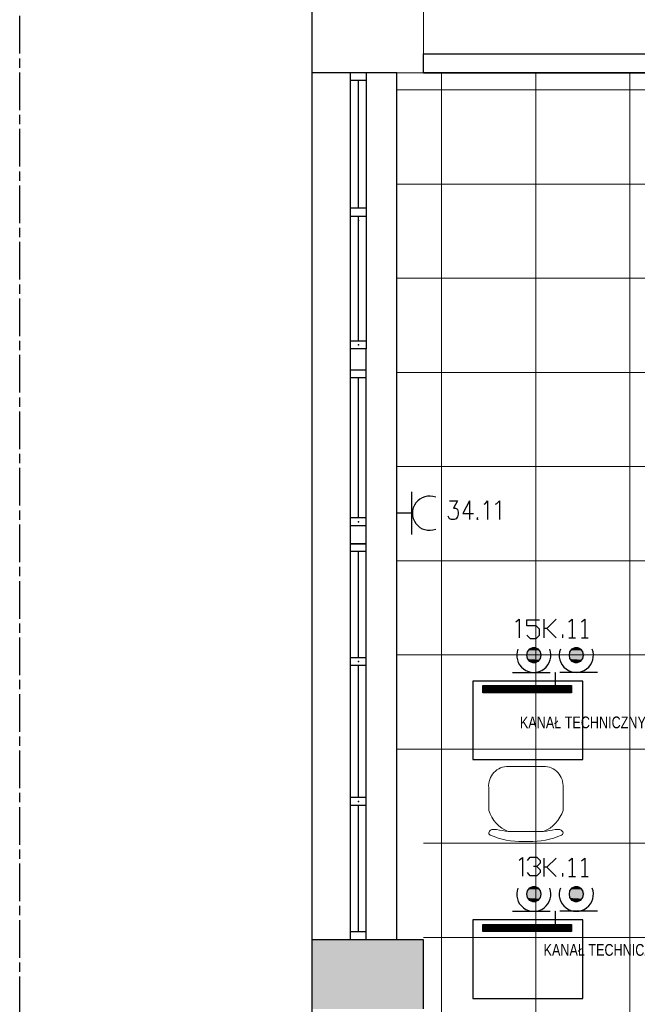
# Model space of a CAD drawing. Header units: millimetres. Extents: x 282377 to 1404227, y -783705 to 1038705.
# Tile 64 of 243: x 375287 to 375681, y 8398 to 9025. Entities that reach past the tile are written whole.
import ezdxf

# ---------------------------------------------------------------- set-up
doc = ezdxf.new("R2010")
doc.units = ezdxf.units.MM
doc.linetypes.add('ACAD_ISO08W100', pattern=[36, 24, -3, 6, -3])
doc.layers.add('!!ELEKTRYKA', color=7, linetype='Continuous')
doc.layers.add('PG_WYPOSAŻENIE', color=9, linetype='Continuous', lineweight=18)
doc.styles.add('BIKTC', font='bikromsw.shx', dxfattribs={"width": 0.8})

# ---------------------------------------------------------------- blocks, each defined once
blk = doc.blocks.new('A$C6e56510e')
at = {"layer": 'PG_WYPOSAŻENIE', "color": 251, "true_color": 0x636466}
for p, q in [((258.9, 478.7), (225.2, 478.7)), ((354.5, 415.7), (129.6, 415.7)), ((5.2, 281.4), (5.2, 134.3)), ((478.9, 281.4), (478.9, 134.3)), ((355.6, 0), (130.8, 0))]:
    blk.add_line(p, q, dxfattribs=at)
for centre, radius, start, end in [((207.7, 5.5), 473.4, 87.87828, 114.11464), ((276.5, 5.5), 473.4, 65.88536, 92.12172), ((215.6, 211.3), 221.7, 112.80256, 161.57321), ((268.6, 211.3), 221.7, 18.42679, 67.19744), ((128.9, 124.1), 124.1, 175.27866, 270.87473), ((355.2, 124.1), 124.1, 269.12527, 4.72134)]:
    blk.add_arc(centre, radius, start, end, dxfattribs=at)
for points in [[(129.6, 415.7), (54.5, 403.3), (16.4, 407.4), (6, 429.9), (14.2, 437.7)], [(354.5, 415.7), (429.6, 403.3), (467.7, 407.4), (478.1, 429.9), (469.9, 437.7)]]:
    blk.add_spline(points, degree=3, dxfattribs=at)

msp = doc.modelspace()

# ---------------------------------------------------------------- hatches: boundary and pattern name
at = {"layer": '!!ELEKTRYKA', "ltscale": 10}
h = msp.add_hatch(dxfattribs=at)
h.set_pattern_fill('ANSI31', color=252, scale=0.1)
h.set_pattern_definition([(45, (340051.29854, 6595.35128), (-0.224506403, 0.224506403), [])])
h.paths.add_polyline_path([(375639.03, 8596.09), (375639.03, 8600.59), (375582.49, 8600.59), (375582.49, 8596.09)])
h = msp.add_hatch(dxfattribs=at)
h.set_pattern_fill('ANSI31', color=252, scale=0.1)
h.set_pattern_definition([(45, (340051.29854, 6443.1136), (-0.224506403, 0.224506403), [])])
h.paths.add_polyline_path([(375639.03, 8443.85), (375639.03, 8448.35), (375582.49, 8448.35), (375582.49, 8443.85)])
at = {"layer": '!!ELEKTRYKA'}
h = msp.add_hatch(color=252, dxfattribs=at)
h.dxf.hatch_style = 1
h.paths.add_polyline_path([(375544.73, 8394.62), (375544.73, 8438.62), (375473.73, 8438.62), (375473.73, 8394.62)])

# ---------------------------------------------------------------- linework, layer by layer
at = {"layer": '!!ELEKTRYKA', "color": 252}
for p, q in [((375473.73, 7478.12), (375473.73, 9640.62)), ((375527.73, 8991.12), (375473.73, 8991.12)), ((375508.23, 8991.12), (375498.23, 8991.12)), ((375498.23, 8815.12), (375498.23, 8991.12)), ((375508.23, 8991.12), (375508.23, 8815.12)), ((375527.73, 8815.12), (375527.73, 8991.12)), ((375508.23, 8986.12), (375498.23, 8986.12)), ((375503.23, 8904.74), (375503.23, 8986.12)), ((375527.73, 8862.99), (375527.73, 8922.99)), ((375508.23, 8904.74), (375498.23, 8904.74)), ((375508.23, 8899.49), (375498.23, 8899.49)), ((375503.23, 8820.12), (375503.23, 8899.49)), ((375508.23, 8820.12), (375498.23, 8820.12)), ((375498.23, 8438.62), (375498.23, 8815.12)), ((375508.23, 8815.12), (375498.23, 8815.12)), ((375508.23, 8815.12), (375498.23, 8815.12)), ((375508.23, 8438.62), (375508.23, 8815.12)), ((375527.73, 8438.62), (375527.73, 8815.12)), ((375508.23, 8801.62), (375498.23, 8801.62)), ((375508.23, 8796.62), (375498.23, 8796.62)), ((375503.23, 8707.49), (375503.23, 8796.62)), ((375508.23, 8707.49), (375498.23, 8707.49)), ((375508.23, 8707.49), (375498.23, 8707.49)), ((375508.23, 8702.49), (375498.23, 8702.49)), ((375508.23, 8702.49), (375498.23, 8702.49)), ((375508.23, 8702.49), (375498.23, 8702.49)), ((375498.23, 8690.99), (375508.23, 8690.99)), ((375508.23, 8690.99), (375498.23, 8690.99)), ((375508.23, 8685.99), (375498.23, 8685.99)), ((375503.23, 8618.37), (375503.23, 8685.99)), ((375508.23, 8618.37), (375498.23, 8618.37)), ((375508.23, 8613.37), (375498.23, 8613.37)), ((375503.23, 8529.24), (375503.23, 8613.37)), ((375508.23, 8529.24), (375498.23, 8529.24)), ((375508.23, 8524.24), (375498.23, 8524.24)), ((375503.23, 8443.62), (375503.23, 8524.24)), ((375544.73, 8438.62), (375473.73, 8438.62)), ((375508.23, 8443.62), (375498.23, 8443.62)), ((375508.23, 8438.62), (375498.23, 8438.62)), ((375544.73, 8394.62), (375544.73, 8438.62))]:
    msp.add_line(p, q, dxfattribs=at)
at = {"layer": '!!ELEKTRYKA', "color": 252, "lineweight": 20}
for q in [(375544.73, 9038.62), (375527.73, 8991.12)]:
    msp.add_line((375544.73, 8991.12), q, dxfattribs=at)
at = {"layer": '!!ELEKTRYKA', "color": 252, "ltscale": 100}
for p, q in [((375544.73, 9003.12), (376075.32, 9003.12)), ((375544.73, 8991.12), (376075.49, 8991.12))]:
    msp.add_line(p, q, dxfattribs=at)
at = {"layer": '!!ELEKTRYKA', "color": 252, "lineweight": 15, "ltscale": 15}
for p, q in [((375556.23, 8991.12), (375556.23, 7840.12)), ((375616.23, 8991.12), (375616.23, 7840.12)), ((375676.23, 8991.12), (375676.23, 7840.12)), ((376076.13, 8980.12), (375527.73, 8980.12)), ((376124.95, 8920.12), (375527.73, 8920.12)), ((376124.95, 8860.12), (375527.73, 8860.12)), ((376300.23, 8800.12), (375527.73, 8800.12)), ((376300.23, 8740.12), (375527.73, 8740.12)), ((376300.23, 8680.12), (375527.73, 8680.12)), ((376300.23, 8620.12), (375527.73, 8620.12)), ((376300.23, 8560.12), (375527.73, 8560.12)), ((376300.23, 8500.12), (375544.73, 8500.12)), ((376300.23, 8440.12), (375544.73, 8440.12))]:
    msp.add_line(p, q, dxfattribs=at)
at = {"layer": '!!ELEKTRYKA', "color": 252, "ltscale": 10}
msp.add_line((375498.23, 8690.99), (375498.23, 8702.49), dxfattribs=at)
at = {"layer": '!!ELEKTRYKA', "color": 7, "linetype": 'ACAD_ISO08W100', "lineweight": -3}
msp.add_lwpolyline([(375287.44, 10471.13), (379117.44, 10471.13), (379117.44, 6411.25), (375287.44, 6411.25)], close=True, dxfattribs=at)
at = {"layer": '!!ELEKTRYKA', "color": 252, "ltscale": 100}
msp.add_lwpolyline([(375544.73, 9003.12), (376075.32, 9003.12), (376075.49, 8991.12), (375544.73, 8991.12)], close=True, dxfattribs=at)
at = {"layer": '!!ELEKTRYKA', "color": 202, "linetype": 'Continuous', "lineweight": -3, "true_color": 0xa500dd}
for points in [[(375537.25, 8696.88), (375537.25, 8723.97)], [(375537.25, 8710.43), (375527.51, 8710.43)]]:
    msp.add_lwpolyline(points, dxfattribs=at)
at = {"layer": '!!ELEKTRYKA', "color": 192, "linetype": 'ACAD_ISO08W100', "lineweight": -3, "true_color": 0x6d00dd}
for points in [[(375561.36, 8718.33), (375566.44, 8718.33), (375563.92, 8713.67), (375565.18, 8713.67), (375566.02, 8713.25), (375566.44, 8712.82), (375566.86, 8711.13), (375566.86, 8709.86), (375566.44, 8708.17), (375565.6, 8706.89), (375564.34, 8706.47), (375562.62, 8706.47), (375561.36, 8706.89), (375560.94, 8707.74), (375560.52, 8708.59)], [(375574.07, 8718.32), (375569.83, 8710.28), (375576.58, 8710.28)], [(375574.11, 8718.32), (375574.11, 8706.46)], [(375583.43, 8716.2), (375584.26, 8716.62), (375585.57, 8718.31), (375585.57, 8706.46)], [(375590.6, 8716.2), (375591.44, 8716.63), (375593.16, 8718.32), (375593.16, 8706.46)], [(375579.15, 8707.74), (375578.74, 8706.89), (375579.15, 8706.47), (375579.57, 8706.89)]]:
    msp.add_lwpolyline(points, dxfattribs=at)
at = {"layer": '!!ELEKTRYKA', "color": 94, "linetype": 'ACAD_ISO08W100', "lineweight": -3, "true_color": 0x009500}
for points in [[(375603.54, 8641.15), (375605.66, 8642.85), (375605.66, 8630.99)], [(375610.49, 8632.82), (375612.61, 8630.71), (375616.42, 8630.71), (375618.54, 8632.82), (375618.54, 8636.63), (375616.42, 8638.75), (375610.49, 8638.75), (375610.49, 8642.56), (375618.54, 8642.56)], [(375621.67, 8631.13), (375621.67, 8642.98)], [(375629.29, 8642.98), (375623.36, 8637.06), (375621.67, 8637.06)], [(375637.33, 8641.29), (375639.45, 8642.98), (375639.45, 8631.13)], [(375645.38, 8641.29), (375647.49, 8642.98), (375647.49, 8631.13)], [(375623.36, 8637.06), (375629.29, 8631.13)], [(375633.52, 8631.13), (375633.52, 8633.25)], [(375637.33, 8631.13), (375641.57, 8631.13)], [(375645.38, 8631.13), (375649.61, 8631.13)], [(375601.45, 8609.02), (375628.55, 8609.02), (375628.55, 8598.86)], [(375655.64, 8609.02), (375628.55, 8609.02)], [(375605.79, 8489.31), (375607.9, 8491.01), (375607.9, 8479.15)], [(375611.04, 8489.22), (375612.73, 8491.34), (375616.96, 8491.34), (375619.08, 8489.22), (375619.08, 8487.53), (375616.96, 8485.41), (375614.85, 8485.41)], [(375621.67, 8478.89), (375621.67, 8490.74)], [(375629.29, 8490.74), (375623.36, 8484.82), (375621.67, 8484.82)], [(375637.33, 8489.05), (375639.45, 8490.74), (375639.45, 8478.89)], [(375645.38, 8489.05), (375647.49, 8490.74), (375647.49, 8478.89)], [(375616.96, 8485.41), (375619.08, 8483.3), (375619.08, 8481.6), (375616.96, 8479.49), (375612.73, 8479.49), (375611.04, 8481.6)], [(375623.36, 8484.82), (375629.29, 8478.89)], [(375633.52, 8478.89), (375633.52, 8481.01)], [(375637.33, 8478.89), (375641.57, 8478.89)], [(375645.38, 8478.89), (375649.61, 8478.89)], [(375601.45, 8456.78), (375628.55, 8456.78), (375628.55, 8446.62)], [(375655.64, 8456.78), (375628.55, 8456.78)]]:
    msp.add_lwpolyline(points, dxfattribs=at)
for points in [[(375610.34, 8620.03), (375610.77, 8617.91), (375612.04, 8616.22), (375614.15, 8615.37), (375615.85, 8615.37), (375617.96, 8616.22), (375619.23, 8617.91), (375619.66, 8620.03), (375619.23, 8622.14), (375617.96, 8623.84), (375615.85, 8624.69), (375614.15, 8624.69), (375612.04, 8623.84), (375610.77, 8622.14)], [(375637.44, 8620.03), (375637.86, 8617.91), (375639.13, 8616.22), (375641.25, 8615.37), (375642.94, 8615.37), (375645.06, 8616.22), (375646.33, 8617.91), (375646.75, 8620.03), (375646.33, 8622.14), (375645.06, 8623.84), (375642.94, 8624.69), (375641.25, 8624.69), (375639.13, 8623.84), (375637.86, 8622.14)], [(375610.34, 8467.79), (375610.77, 8465.67), (375612.04, 8463.98), (375614.15, 8463.13), (375615.85, 8463.13), (375617.96, 8463.98), (375619.23, 8465.67), (375619.66, 8467.79), (375619.23, 8469.91), (375617.96, 8471.6), (375615.85, 8472.45), (375614.15, 8472.45), (375612.04, 8471.6), (375610.77, 8469.91)], [(375637.44, 8467.79), (375637.86, 8465.67), (375639.13, 8463.98), (375641.25, 8463.13), (375642.94, 8463.13), (375645.06, 8463.98), (375646.33, 8465.67), (375646.75, 8467.79), (375646.33, 8469.91), (375645.06, 8471.6), (375642.94, 8472.45), (375641.25, 8472.45), (375639.13, 8471.6), (375637.86, 8469.91)]]:
    msp.add_lwpolyline(points, close=True, dxfattribs=at)
at = {"layer": '!!ELEKTRYKA', "color": 252}
for points in [[(375646.23, 8553.52), (375646.23, 8603.52), (375576.23, 8603.52), (375576.23, 8553.52)], [(375646.23, 8401.28), (375646.23, 8451.28), (375576.23, 8451.28), (375576.23, 8401.28)]]:
    msp.add_lwpolyline(points, close=True, dxfattribs=at)
at = {"layer": '!!ELEKTRYKA', "color": 252, "ltscale": 10}
for points in [[(375582.49, 8600.59), (375639.03, 8600.59), (375639.03, 8596.09), (375582.49, 8596.09)], [(375582.49, 8448.35), (375639.03, 8448.35), (375639.03, 8443.85), (375582.49, 8443.85)]]:
    msp.add_lwpolyline(points, close=True, dxfattribs=at)
at = {"layer": '!!ELEKTRYKA', "color": 202, "linetype": 'Continuous', "lineweight": -3, "true_color": 0xa500dd}
msp.add_arc((375548.57, 8710.43), 10.89, 68.89486, 291.10514, dxfattribs=at)
at = {"layer": '!!ELEKTRYKA', "color": 94, "linetype": 'Continuous', "lineweight": -3, "true_color": 0x009500}
for centre in [(375615, 8619.92), (375642.09, 8619.92), (375615, 8467.68), (375642.09, 8467.68)]:
    msp.add_arc(centre, 10.89, 158.92251, 21.07749, dxfattribs=at)
at = {"layer": '!!ELEKTRYKA', "color": 252}
for p in [(375503.23, 8896.99), (375503.23, 8817.62), (375503.23, 8704.99), (375503.23, 8704.99), (375503.23, 8615.87), (375503.23, 8615.87), (375503.23, 8526.74), (375503.23, 8526.74)]:
    msp.add_point(p, dxfattribs=at)
at = {"layer": '!!ELEKTRYKA', "color": 94, "linetype": 'ACAD_ISO08W100', "lineweight": -3, "true_color": 0x009500}
for points in [[(375619.66, 8621.72), (375610.34, 8621.72), (375610.77, 8622.14)], [(375620.08, 8621.3), (375610.34, 8621.72), (375619.66, 8621.72)], [(375620.08, 8621.3), (375610.34, 8621.3), (375610.34, 8621.72)], [(375620.08, 8620.45), (375610.34, 8621.3), (375620.08, 8621.3)], [(375620.08, 8620.45), (375610.34, 8620.45), (375610.34, 8621.3)], [(375620.08, 8620.03), (375610.34, 8620.45), (375620.08, 8620.45)], [(375620.08, 8620.03), (375610.34, 8620.03), (375610.34, 8620.45)], [(375620.08, 8619.6), (375610.34, 8620.03), (375620.08, 8620.03)], [(375620.08, 8619.6), (375610.34, 8619.6), (375610.34, 8620.03)], [(375619.23, 8622.57), (375610.77, 8622.57), (375611.19, 8622.99)], [(375619.66, 8622.14), (375610.77, 8622.57), (375619.23, 8622.57)], [(375619.66, 8622.14), (375610.77, 8622.14), (375610.77, 8622.57)], [(375619.66, 8621.72), (375610.77, 8622.14), (375619.66, 8622.14)], [(375618.81, 8622.99), (375611.19, 8622.99), (375611.61, 8623.41)], [(375619.23, 8622.57), (375611.19, 8622.99), (375619.23, 8622.99)], [(375618.81, 8623.41), (375611.61, 8623.41), (375612.04, 8623.84)], [(375618.81, 8622.99), (375611.61, 8623.41), (375618.81, 8623.41)], [(375618.39, 8623.84), (375612.04, 8623.84), (375612.46, 8624.26)], [(375618.81, 8623.41), (375612.04, 8623.84), (375618.39, 8623.84)], [(375618.39, 8623.84), (375612.46, 8624.26), (375617.96, 8624.26)], [(375617.54, 8624.26), (375612.88, 8624.26), (375613.31, 8624.69)], [(375617.54, 8624.26), (375613.31, 8624.69), (375617.12, 8624.69)], [(375616.69, 8624.69), (375613.73, 8624.69), (375614.15, 8625.11)], [(375616.69, 8624.69), (375614.15, 8625.11), (375616.27, 8625.11)], [(375646.75, 8621.72), (375637.44, 8621.72), (375637.86, 8622.14)], [(375647.17, 8621.3), (375637.44, 8621.72), (375646.75, 8621.72)], [(375647.17, 8621.3), (375637.44, 8621.3), (375637.44, 8621.72)], [(375647.17, 8620.45), (375637.44, 8621.3), (375647.17, 8621.3)], [(375647.17, 8620.45), (375637.44, 8620.45), (375637.44, 8621.3)], [(375647.17, 8620.03), (375637.44, 8620.45), (375647.17, 8620.45)], [(375647.17, 8620.03), (375637.44, 8620.03), (375637.44, 8620.45)], [(375647.17, 8619.6), (375637.44, 8620.03), (375647.17, 8620.03)], [(375647.17, 8619.6), (375637.44, 8619.6), (375637.44, 8620.03)], [(375646.75, 8622.57), (375637.86, 8622.57), (375638.28, 8622.99)], [(375646.75, 8622.14), (375637.86, 8622.57), (375646.75, 8622.57)], [(375646.75, 8622.14), (375637.86, 8622.14), (375637.86, 8622.57)], [(375646.75, 8621.72), (375637.86, 8622.14), (375646.75, 8622.14)], [(375645.9, 8622.99), (375638.28, 8622.99), (375638.71, 8623.41)], [(375646.75, 8622.57), (375638.28, 8622.99), (375646.33, 8622.99)], [(375645.9, 8623.41), (375638.71, 8623.41), (375639.13, 8623.84)], [(375645.9, 8622.99), (375638.71, 8623.41), (375645.9, 8623.41)], [(375645.48, 8623.84), (375639.13, 8623.84), (375639.55, 8624.26)], [(375645.9, 8623.41), (375639.13, 8623.84), (375645.48, 8623.84)], [(375645.48, 8623.84), (375639.55, 8624.26), (375645.06, 8624.26)], [(375644.63, 8624.26), (375639.98, 8624.26), (375640.4, 8624.69)], [(375644.63, 8624.26), (375640.4, 8624.69), (375644.21, 8624.69)], [(375643.79, 8624.69), (375640.82, 8624.69), (375641.25, 8625.11)], [(375643.79, 8624.69), (375641.25, 8625.11), (375643.36, 8625.11)], [(375620.08, 8619.18), (375610.34, 8619.6), (375620.08, 8619.6)], [(375620.08, 8619.18), (375610.34, 8619.18), (375610.34, 8619.6)], [(375619.66, 8618.76), (375610.34, 8619.18), (375620.08, 8619.18)], [(375619.66, 8618.76), (375610.34, 8618.76), (375610.34, 8619.18)], [(375619.66, 8618.33), (375610.34, 8618.76), (375619.66, 8618.76)], [(375619.66, 8618.33), (375610.77, 8618.33), (375610.34, 8618.76)], [(375619.23, 8617.91), (375610.77, 8618.33), (375619.66, 8618.33)], [(375619.23, 8617.91), (375610.77, 8617.91), (375610.77, 8618.33)], [(375619.23, 8617.49), (375610.77, 8617.91), (375619.23, 8617.91)], [(375619.23, 8617.49), (375611.19, 8617.49), (375610.77, 8617.91)], [(375618.81, 8617.06), (375611.19, 8617.49), (375619.23, 8617.49)], [(375618.81, 8617.06), (375611.19, 8617.06), (375611.19, 8617.49)], [(375618.81, 8616.64), (375611.19, 8617.06), (375618.81, 8617.06)], [(375618.81, 8616.64), (375611.61, 8616.64), (375611.19, 8617.06)], [(375617.96, 8616.22), (375612.04, 8616.64), (375618.39, 8616.64)], [(375617.96, 8616.22), (375612.46, 8616.22), (375612.04, 8616.64)], [(375617.54, 8615.79), (375612.46, 8616.22), (375617.96, 8616.22)], [(375617.54, 8615.79), (375612.88, 8615.79), (375612.46, 8616.22)], [(375616.69, 8615.37), (375613.31, 8615.79), (375617.12, 8615.79)], [(375616.69, 8615.37), (375613.73, 8615.37), (375613.31, 8615.79)], [(375647.17, 8619.18), (375637.44, 8619.6), (375647.17, 8619.6)], [(375647.17, 8619.18), (375637.44, 8619.18), (375637.44, 8619.6)], [(375646.75, 8618.76), (375637.44, 8619.18), (375647.17, 8619.18)], [(375646.75, 8618.76), (375637.44, 8618.76), (375637.44, 8619.18)], [(375646.75, 8618.33), (375637.44, 8618.76), (375646.75, 8618.76)], [(375646.75, 8618.33), (375637.86, 8618.33), (375637.44, 8618.76)], [(375646.75, 8617.91), (375637.86, 8618.33), (375646.75, 8618.33)], [(375646.75, 8617.91), (375637.86, 8617.91), (375637.86, 8618.33)], [(375646.33, 8617.49), (375637.86, 8617.91), (375646.75, 8617.91)], [(375646.33, 8617.49), (375638.28, 8617.49), (375637.86, 8617.91)], [(375645.9, 8617.06), (375638.28, 8617.49), (375646.33, 8617.49)], [(375645.9, 8617.06), (375638.28, 8617.06), (375638.28, 8617.49)], [(375645.9, 8616.64), (375638.28, 8617.06), (375645.9, 8617.06)], [(375645.9, 8616.64), (375638.71, 8616.64), (375638.28, 8617.06)], [(375645.06, 8616.22), (375639.13, 8616.64), (375645.48, 8616.64)], [(375645.06, 8616.22), (375639.55, 8616.22), (375639.13, 8616.64)], [(375644.63, 8615.79), (375639.55, 8616.22), (375645.06, 8616.22)], [(375644.63, 8615.79), (375639.98, 8615.79), (375639.55, 8616.22)], [(375643.79, 8615.37), (375640.4, 8615.79), (375644.21, 8615.79)], [(375643.79, 8615.37), (375640.82, 8615.37), (375640.4, 8615.79)], [(375619.66, 8469.48), (375610.34, 8469.48), (375610.77, 8469.91)], [(375620.08, 8469.06), (375610.34, 8469.48), (375619.66, 8469.48)], [(375620.08, 8469.06), (375610.34, 8469.06), (375610.34, 8469.48)], [(375619.23, 8470.33), (375610.77, 8470.33), (375611.19, 8470.75)], [(375619.66, 8469.91), (375610.77, 8470.33), (375619.23, 8470.33)], [(375619.66, 8469.91), (375610.77, 8469.91), (375610.77, 8470.33)], [(375619.66, 8469.48), (375610.77, 8469.91), (375619.66, 8469.91)], [(375618.81, 8470.75), (375611.19, 8470.75), (375611.61, 8471.18)], [(375619.23, 8470.33), (375611.19, 8470.75), (375619.23, 8470.75)], [(375618.81, 8471.18), (375611.61, 8471.18), (375612.04, 8471.6)], [(375618.81, 8470.75), (375611.61, 8471.18), (375618.81, 8471.18)], [(375618.39, 8471.6), (375612.04, 8471.6), (375612.46, 8472.02)], [(375618.81, 8471.18), (375612.04, 8471.6), (375618.39, 8471.6)], [(375618.39, 8471.6), (375612.46, 8472.02), (375617.96, 8472.02)], [(375617.54, 8472.02), (375612.88, 8472.02), (375613.31, 8472.45)], [(375617.54, 8472.02), (375613.31, 8472.45), (375617.12, 8472.45)], [(375616.69, 8472.45), (375613.73, 8472.45), (375614.15, 8472.87)], [(375616.69, 8472.45), (375614.15, 8472.87), (375616.27, 8472.87)], [(375646.75, 8469.48), (375637.44, 8469.48), (375637.86, 8469.91)], [(375647.17, 8469.06), (375637.44, 8469.48), (375646.75, 8469.48)], [(375647.17, 8469.06), (375637.44, 8469.06), (375637.44, 8469.48)], [(375646.75, 8470.33), (375637.86, 8470.33), (375638.28, 8470.75)], [(375646.75, 8469.91), (375637.86, 8470.33), (375646.75, 8470.33)], [(375646.75, 8469.91), (375637.86, 8469.91), (375637.86, 8470.33)], [(375646.75, 8469.48), (375637.86, 8469.91), (375646.75, 8469.91)], [(375645.9, 8470.75), (375638.28, 8470.75), (375638.71, 8471.18)], [(375646.75, 8470.33), (375638.28, 8470.75), (375646.33, 8470.75)], [(375645.9, 8471.18), (375638.71, 8471.18), (375639.13, 8471.6)], [(375645.9, 8470.75), (375638.71, 8471.18), (375645.9, 8471.18)], [(375645.48, 8471.6), (375639.13, 8471.6), (375639.55, 8472.02)], [(375645.9, 8471.18), (375639.13, 8471.6), (375645.48, 8471.6)], [(375645.48, 8471.6), (375639.55, 8472.02), (375645.06, 8472.02)], [(375644.63, 8472.02), (375639.98, 8472.02), (375640.4, 8472.45)], [(375644.63, 8472.02), (375640.4, 8472.45), (375644.21, 8472.45)], [(375643.79, 8472.45), (375640.82, 8472.45), (375641.25, 8472.87)], [(375643.79, 8472.45), (375641.25, 8472.87), (375643.36, 8472.87)], [(375620.08, 8468.21), (375610.34, 8469.06), (375620.08, 8469.06)], [(375620.08, 8468.21), (375610.34, 8468.21), (375610.34, 8469.06)], [(375620.08, 8467.79), (375610.34, 8468.21), (375620.08, 8468.21)], [(375620.08, 8467.79), (375610.34, 8467.79), (375610.34, 8468.21)], [(375620.08, 8467.37), (375610.34, 8467.79), (375620.08, 8467.79)], [(375620.08, 8467.37), (375610.34, 8467.37), (375610.34, 8467.79)], [(375620.08, 8466.94), (375610.34, 8467.37), (375620.08, 8467.37)], [(375620.08, 8466.94), (375610.34, 8466.94), (375610.34, 8467.37)], [(375619.66, 8466.52), (375610.34, 8466.94), (375620.08, 8466.94)], [(375619.66, 8466.52), (375610.34, 8466.52), (375610.34, 8466.94)], [(375619.66, 8466.1), (375610.34, 8466.52), (375619.66, 8466.52)], [(375619.66, 8466.1), (375610.77, 8466.1), (375610.34, 8466.52)], [(375619.23, 8465.67), (375610.77, 8466.1), (375619.66, 8466.1)], [(375619.23, 8465.67), (375610.77, 8465.67), (375610.77, 8466.1)], [(375619.23, 8465.25), (375610.77, 8465.67), (375619.23, 8465.67)], [(375619.23, 8465.25), (375611.19, 8465.25), (375610.77, 8465.67)], [(375618.81, 8464.83), (375611.19, 8465.25), (375619.23, 8465.25)], [(375618.81, 8464.83), (375611.19, 8464.83), (375611.19, 8465.25)], [(375618.81, 8464.4), (375611.19, 8464.83), (375618.81, 8464.83)], [(375618.81, 8464.4), (375611.61, 8464.4), (375611.19, 8464.83)], [(375617.96, 8463.98), (375612.04, 8464.4), (375618.39, 8464.4)], [(375617.96, 8463.98), (375612.46, 8463.98), (375612.04, 8464.4)], [(375617.54, 8463.56), (375612.46, 8463.98), (375617.96, 8463.98)], [(375617.54, 8463.56), (375612.88, 8463.56), (375612.46, 8463.98)], [(375616.69, 8463.13), (375613.31, 8463.56), (375617.12, 8463.56)], [(375616.69, 8463.13), (375613.73, 8463.13), (375613.31, 8463.56)], [(375647.17, 8468.21), (375637.44, 8469.06), (375647.17, 8469.06)], [(375647.17, 8468.21), (375637.44, 8468.21), (375637.44, 8469.06)], [(375647.17, 8467.79), (375637.44, 8468.21), (375647.17, 8468.21)], [(375647.17, 8467.79), (375637.44, 8467.79), (375637.44, 8468.21)], [(375647.17, 8467.37), (375637.44, 8467.79), (375647.17, 8467.79)], [(375647.17, 8467.37), (375637.44, 8467.37), (375637.44, 8467.79)], [(375647.17, 8466.94), (375637.44, 8467.37), (375647.17, 8467.37)], [(375647.17, 8466.94), (375637.44, 8466.94), (375637.44, 8467.37)], [(375646.75, 8466.52), (375637.44, 8466.94), (375647.17, 8466.94)], [(375646.75, 8466.52), (375637.44, 8466.52), (375637.44, 8466.94)], [(375646.75, 8466.1), (375637.44, 8466.52), (375646.75, 8466.52)], [(375646.75, 8466.1), (375637.86, 8466.1), (375637.44, 8466.52)], [(375646.75, 8465.67), (375637.86, 8466.1), (375646.75, 8466.1)], [(375646.75, 8465.67), (375637.86, 8465.67), (375637.86, 8466.1)], [(375646.33, 8465.25), (375637.86, 8465.67), (375646.75, 8465.67)], [(375646.33, 8465.25), (375638.28, 8465.25), (375637.86, 8465.67)], [(375645.9, 8464.83), (375638.28, 8465.25), (375646.33, 8465.25)], [(375645.9, 8464.83), (375638.28, 8464.83), (375638.28, 8465.25)], [(375645.9, 8464.4), (375638.28, 8464.83), (375645.9, 8464.83)], [(375645.9, 8464.4), (375638.71, 8464.4), (375638.28, 8464.83)], [(375645.06, 8463.98), (375639.13, 8464.4), (375645.48, 8464.4)], [(375645.06, 8463.98), (375639.55, 8463.98), (375639.13, 8464.4)], [(375644.63, 8463.56), (375639.55, 8463.98), (375645.06, 8463.98)], [(375644.63, 8463.56), (375639.98, 8463.56), (375639.55, 8463.98)], [(375643.79, 8463.13), (375640.4, 8463.56), (375644.21, 8463.56)], [(375643.79, 8463.13), (375640.82, 8463.13), (375640.4, 8463.56)]]:
    msp.add_solid(points, dxfattribs=at)

# ---------------------------------------------------------------- block references
at = {"layer": '!!ELEKTRYKA', "color": 252, "ltscale": 10, "xscale": -0.1, "yscale": 0.1, "zscale": 0.1, "rotation": 180}
msp.add_blockref('A$C6e56510e', (375585.76, 8549.15), dxfattribs=at)

# ---------------------------------------------------------------- texts
at = {"layer": '!!ELEKTRYKA', "char_height": 7.5, "width": 650.6795, "attachment_point": 1, "rotation": 360, "style": 'BIKTC'}
for insert in [(375606.19, 8580.9), (375621.25, 8435.95)]:
    msp.add_mtext('KANAŁ TECHNICZNY W POSADZCE', dxfattribs=dict(at, insert=insert))

doc.saveas('drawing.dxf')
